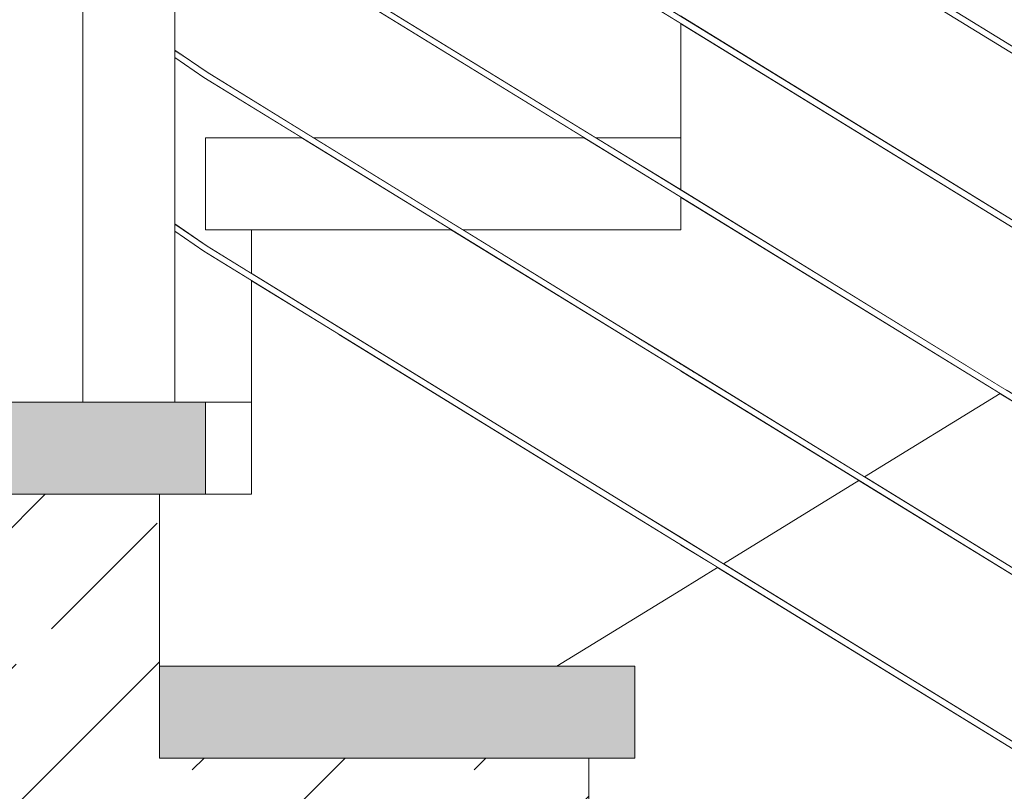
# Model space of a CAD drawing. Header units: millimetres. Extents: x -101298 to -58298, y 45839 to 66839.
# Tile 21 of 124: x -84728 to -84086, y 51693 to 52197. Entities that reach past the tile are written whole.
import ezdxf

# ---------------------------------------------------------------- set-up
doc = ezdxf.new("R2010")
doc.units = ezdxf.units.MM
doc.header["$MEASUREMENT"] = 0
doc.linetypes.add('Wipeout_Contour', pattern=[1000, 0, -1000])
doc.layers.add('Nowe_Konstrukcja - Schody', color=7, linetype='Continuous')
doc.layers.add('Nowe_Konstrukcja - Ściany zew', color=7, linetype='Continuous')
for name, color, linetype, lineweight, true_color in [('Nowe_Konstrukcja - Schody_Nr_pióra__101', 250, 'Continuous', 13, 0x333333), ('Nowe_Konstrukcja - Schody_Nr_pióra__116', 7, 'Continuous', 13, 0xcccccc), ('Nowe_Konstrukcja - Stropy_Nr_pióra__23', 7, 'Continuous', 13, 0x858585)]:
    doc.layers.add(name, color=color, linetype=linetype, lineweight=lineweight, true_color=true_color)
doc.layers.add('Nowe_Konstrukcja - Schody_Nr_pióra__3', color=7, linetype='Continuous', lineweight=13)
doc.layers.add('Nowe_Konstrukcja - Stropy_Nr_pióra__21', color=7, linetype='Continuous', lineweight=20)

msp = doc.modelspace()

# ---------------------------------------------------------------- wipeouts: each hides what was drawn before it
at = {"color": 254, "linetype": 'Wipeout_Contour', "lineweight": 0, "ltscale": 496544.670003}
msp.add_wipeout([(-84627.26, 52058.56), (-84627.26, 51947.18), (-84577.26, 51947.18), (-84577.26, 52026.38), (-84608.35, 52045.5)], dxfattribs=at).dxf.layer = 'Nowe_Konstrukcja - Ściany zew'
at = {"color": 254, "linetype": 'Wipeout_Contour', "lineweight": 0, "ltscale": 1676172.713841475}
msp.add_wipeout([(-84273.24, 51839.38), (-84377.97, 51774.96), (-84327.26, 51774.96), (-84327.26, 51714.96), (-84357.26, 51714.96), (-84357.26, 51602.73), (-84047.26, 51602.73), (-84047.26, 51542.73), (-84077.26, 51542.73), (-84077.26, 51430.51), (-83767.26, 51430.51), (-83767.26, 51370.51), (-83797.26, 51370.51), (-83797.26, 51258.29), (-83677.26, 51258.29), (-83677.26, 51472.81), (-84048.31, 51701.03)], dxfattribs=at).dxf.layer = 'Nowe_Konstrukcja - Ściany zew'

# ---------------------------------------------------------------- next in the draw order: linework, layer by layer
at = {"layer": 'Nowe_Konstrukcja - Schody_Nr_pióra__3', "color": 7, "linetype": 'Continuous', "lineweight": 13}
msp.add_line((-84357.26, 51602.73), (-84357.26, 51714.96), dxfattribs=at)

# ---------------------------------------------------------------- next in the draw order: wipeouts: each hides what was drawn before it
at = {"color": 254, "linetype": 'Wipeout_Contour', "lineweight": 0, "ltscale": 894149.711525}
msp.add_wipeout([(-84627.26, 52171.89), (-84627.26, 52063.35), (-84606.17, 52048.86), (-84577.26, 52031.07), (-84577.26, 52059.4), (-84607.26, 52059.4), (-84607.26, 52119.4), (-84544.24, 52119.4), (-84608.35, 52158.84)], dxfattribs=at).dxf.layer = 'Nowe_Konstrukcja - Ściany zew'
at = {"color": 254, "linetype": 'Wipeout_Contour', "lineweight": 0, "ltscale": 493052.252255}
msp.add_wipeout([(-84181.11, 51896.04), (-84269.42, 51841.73), (-84046.21, 51704.44), (-83677.26, 51477.5), (-83677.26, 51586.14)], dxfattribs=at).dxf.layer = 'Nowe_Konstrukcja - Ściany zew'

# ---------------------------------------------------------------- next in the draw order: wipeouts: each hides what was drawn before it
at = {"color": 254, "linetype": 'Wipeout_Contour', "lineweight": 0, "ltscale": 695540.884501}
msp.add_wipeout([(-84627.26, 52203.23), (-84627.26, 52176.68), (-84606.17, 52162.19), (-84536.61, 52119.4), (-84359.98, 52119.4), (-84563, 52244.28), (-84606.17, 52217.72)], dxfattribs=at).dxf.layer = 'Nowe_Konstrukcja - Ściany zew'
at = {"color": 254, "linetype": 'Wipeout_Contour', "lineweight": 0, "ltscale": 394397.130945}
msp.add_wipeout([(-84177.29, 51898.39), (-83677.26, 51590.84), (-83677.26, 51699.47), (-84088.98, 51952.71)], dxfattribs=at).dxf.layer = 'Nowe_Konstrukcja - Ściany zew'

# ---------------------------------------------------------------- next in the draw order: wipeouts: each hides what was drawn before it
at = {"color": 254, "linetype": 'Wipeout_Contour', "lineweight": 0, "ltscale": 398281.907459}
msp.add_wipeout([(-84687.26, 52881.62), (-84687.26, 51947.18), (-84627.26, 51947.18), (-84627.26, 52881.62)], dxfattribs=at).dxf.layer = 'Nowe_Konstrukcja - Schody'
at = {"color": 254, "linetype": 'Wipeout_Contour', "lineweight": 0, "ltscale": 395364.735386}
msp.add_wipeout([(-84328, 51873.75), (-84328.31, 51873.25), (-84048.31, 51701.03), (-84048, 51701.53)], dxfattribs=at).dxf.layer = 'Nowe_Konstrukcja - Schody'
at = {"color": 254, "linetype": 'Wipeout_Contour', "lineweight": 0, "ltscale": 496161.000026}
msp.add_wipeout([(-84559.19, 52246.62), (-84352.35, 52119.4), (-84297.26, 52119.4), (-84297.26, 52194.16), (-84470.87, 52300.94)], dxfattribs=at).dxf.layer = 'Nowe_Konstrukcja - Ściany zew'

# ---------------------------------------------------------------- next in the draw order: linework, layer by layer
at = {"layer": 'Nowe_Konstrukcja - Schody_Nr_pióra__101', "color": 250, "linetype": 'Continuous', "lineweight": 13, "true_color": 0x333333}
msp.add_line((-84687.26, 51947.18), (-84687.26, 52881.62), dxfattribs=at)

# ---------------------------------------------------------------- next in the draw order: wipeouts: each hides what was drawn before it
at = {"color": 254, "linetype": 'Wipeout_Contour', "lineweight": 0, "ltscale": 395364.735932}
msp.add_wipeout([(-84047.26, 51702.73), (-84046.52, 51703.94), (-84326.52, 51876.16), (-84327.26, 51874.96)], dxfattribs=at).dxf.layer = 'Nowe_Konstrukcja - Schody'

# ---------------------------------------------------------------- next in the draw order: wipeouts: each hides what was drawn before it
at = {"color": 254, "linetype": 'Wipeout_Contour', "lineweight": 0, "ltscale": 395364.736199}
msp.add_wipeout([(-84046.52, 51703.94), (-84046.21, 51704.44), (-84326.21, 51876.66), (-84326.52, 51876.16)], dxfattribs=at).dxf.layer = 'Nowe_Konstrukcja - Schody'

# ---------------------------------------------------------------- next in the draw order: linework, layer by layer
at = {"layer": 'Nowe_Konstrukcja - Schody_Nr_pióra__3', "color": 7, "linetype": 'Continuous', "lineweight": 13}
msp.add_line((-84357.26, 51714.96), (-84327.26, 51714.96), dxfattribs=at)

# ---------------------------------------------------------------- next in the draw order: wipeouts: each hides what was drawn before it
at = {"color": 254, "linetype": 'Wipeout_Contour', "lineweight": 0, "ltscale": 396679.726698}
msp.add_wipeout([(-84328.31, 51873.25), (-84328, 51873.75), (-84608.03, 52045.99), (-84608.35, 52045.5)], dxfattribs=at).dxf.layer = 'Nowe_Konstrukcja - Schody'

# ---------------------------------------------------------------- next in the draw order: wipeouts: each hides what was drawn before it
at = {"color": 254, "linetype": 'Wipeout_Contour', "lineweight": 0, "ltscale": 396679.602268}
msp.add_wipeout([(-84606.49, 52048.36), (-84607.26, 52047.18), (-84327.26, 51874.96), (-84326.52, 51876.16)], dxfattribs=at).dxf.layer = 'Nowe_Konstrukcja - Schody'

# ---------------------------------------------------------------- next in the draw order: wipeouts: each hides what was drawn before it
at = {"color": 254, "linetype": 'Wipeout_Contour', "lineweight": 0, "ltscale": 396679.550675}
msp.add_wipeout([(-84606.17, 52048.86), (-84606.49, 52048.36), (-84326.52, 51876.16), (-84326.21, 51876.66)], dxfattribs=at).dxf.layer = 'Nowe_Konstrukcja - Schody'

# ---------------------------------------------------------------- next in the draw order: wipeouts: each hides what was drawn before it
at = {"color": 254, "linetype": 'Wipeout_Contour', "lineweight": 0, "ltscale": 397383.39482}
msp.add_wipeout([(-84608.03, 52045.99), (-84627.26, 52059), (-84627.26, 52058.56), (-84608.35, 52045.5)], dxfattribs=at).dxf.layer = 'Nowe_Konstrukcja - Schody'
at = {"color": 254, "linetype": 'Wipeout_Contour', "lineweight": 0, "ltscale": 395602.445777}
msp.add_wipeout([(-84328, 51987.09), (-84328.31, 51986.59), (-84048.31, 51814.36), (-84048, 51814.86)], dxfattribs=at).dxf.layer = 'Nowe_Konstrukcja - Schody'
at = {"color": 254, "linetype": 'Wipeout_Contour', "lineweight": 0, "ltscale": 397013.757903}
msp.add_wipeout([(-84577.26, 51947.18), (-84607.26, 51947.18), (-84607.26, 51887.18), (-84577.26, 51887.18)], dxfattribs=at).dxf.layer = 'Nowe_Konstrukcja - Schody'

# ---------------------------------------------------------------- next in the draw order: linework, layer by layer
at = {"layer": 'Nowe_Konstrukcja - Schody_Nr_pióra__3', "color": 7, "linetype": 'Continuous', "lineweight": 13}
msp.add_line((-86527.26, 51947.18), (-84607.26, 51947.18), dxfattribs=at)

# ---------------------------------------------------------------- next in the draw order: wipeouts: each hides what was drawn before it
at = {"color": 254, "linetype": 'Wipeout_Contour', "lineweight": 0, "ltscale": 397386.340942}
msp.add_wipeout([(-84606.49, 52048.36), (-84627.26, 52062.24), (-84627.26, 52061.21), (-84607.26, 52047.18)], dxfattribs=at).dxf.layer = 'Nowe_Konstrukcja - Schody'
at = {"color": 254, "linetype": 'Wipeout_Contour', "lineweight": 0, "ltscale": 395602.455748}
msp.add_wipeout([(-84047.26, 51816.07), (-84046.52, 51817.27), (-84326.52, 51989.49), (-84327.26, 51988.29)], dxfattribs=at).dxf.layer = 'Nowe_Konstrukcja - Schody'
at = {"color": 254, "linetype": 'Wipeout_Contour', "lineweight": 0, "ltscale": 396884.896511}
msp.add_wipeout([(-84577.26, 51887.18), (-84637.26, 51887.18), (-84637.26, 51774.96), (-84577.26, 51774.96)], dxfattribs=at).dxf.layer = 'Nowe_Konstrukcja - Schody'

# ---------------------------------------------------------------- next in the draw order: hatches: boundary and pattern name
at = {"layer": 'Nowe_Konstrukcja - Schody_Nr_pióra__116', "linetype": 'Continuous', "lineweight": 13, "true_color": 0xcccccc}
msp.add_hatch(color=254, dxfattribs=at).paths.add_polyline_path([(-86527.26, 51887.18), (-84607.26, 51887.18), (-84607.26, 51947.18), (-86527.26, 51947.18)])

# ---------------------------------------------------------------- next in the draw order: linework, layer by layer
at = {"layer": 'Nowe_Konstrukcja - Schody_Nr_pióra__3', "color": 7, "linetype": 'Continuous', "lineweight": 13}
for p, q in [((-84607.26, 51887.18), (-84607.26, 51947.18)), ((-84637.26, 51887.18), (-84607.26, 51887.18)), ((-84637.26, 51774.96), (-84637.26, 51887.18))]:
    msp.add_line(p, q, dxfattribs=at)

# ---------------------------------------------------------------- next in the draw order: wipeouts: each hides what was drawn before it
at = {"color": 254, "linetype": 'Wipeout_Contour', "lineweight": 0, "ltscale": 298051.02522}
msp.add_wipeout([(-84627.26, 52061.21), (-84627.26, 52060.49), (-84607.26, 52047.18)], dxfattribs=at).dxf.layer = 'Nowe_Konstrukcja - Schody'
at = {"color": 254, "linetype": 'Wipeout_Contour', "lineweight": 0, "ltscale": 395602.459919}
msp.add_wipeout([(-84046.52, 51817.27), (-84046.21, 51817.77), (-84326.21, 51989.99), (-84326.52, 51989.49)], dxfattribs=at).dxf.layer = 'Nowe_Konstrukcja - Schody'

# ---------------------------------------------------------------- next in the draw order: wipeouts: each hides what was drawn before it
at = {"color": 254, "linetype": 'Wipeout_Contour', "lineweight": 0, "ltscale": 397387.687614}
msp.add_wipeout([(-84606.17, 52048.86), (-84627.26, 52063.25), (-84627.26, 52062.84), (-84606.49, 52048.36)], dxfattribs=at).dxf.layer = 'Nowe_Konstrukcja - Schody'

# ---------------------------------------------------------------- next in the draw order: wipeouts: each hides what was drawn before it
at = {"color": 254, "linetype": 'Wipeout_Contour', "lineweight": 0, "ltscale": 298052.761375}
msp.add_wipeout([(-84627.26, 52062.84), (-84627.26, 52062.24), (-84606.49, 52048.36)], dxfattribs=at).dxf.layer = 'Nowe_Konstrukcja - Schody'

# ---------------------------------------------------------------- next in the draw order: wipeouts: each hides what was drawn before it
at = {"color": 254, "linetype": 'Wipeout_Contour', "lineweight": 0, "ltscale": 298053.561303}
msp.add_wipeout([(-84627.26, 52063.25), (-84606.17, 52048.86), (-84627.26, 52063.35)], dxfattribs=at).dxf.layer = 'Nowe_Konstrukcja - Schody'

# ---------------------------------------------------------------- next in the draw order: wipeouts: each hides what was drawn before it
at = {"color": 254, "linetype": 'Wipeout_Contour', "lineweight": 0, "ltscale": 396917.43641}
msp.add_wipeout([(-84328.31, 51986.59), (-84328, 51987.09), (-84608.03, 52159.33), (-84608.35, 52158.84)], dxfattribs=at).dxf.layer = 'Nowe_Konstrukcja - Schody'

# ---------------------------------------------------------------- next in the draw order: wipeouts: each hides what was drawn before it
at = {"color": 254, "linetype": 'Wipeout_Contour', "lineweight": 0, "ltscale": 396917.321375}
msp.add_wipeout([(-84606.49, 52161.7), (-84607.26, 52160.51), (-84327.26, 51988.29), (-84326.52, 51989.49)], dxfattribs=at).dxf.layer = 'Nowe_Konstrukcja - Schody'

# ---------------------------------------------------------------- next in the draw order: wipeouts: each hides what was drawn before it
at = {"color": 254, "linetype": 'Wipeout_Contour', "lineweight": 0, "ltscale": 396917.273673}
msp.add_wipeout([(-84606.17, 52162.19), (-84606.49, 52161.7), (-84326.52, 51989.49), (-84326.21, 51989.99)], dxfattribs=at).dxf.layer = 'Nowe_Konstrukcja - Schody'

# ---------------------------------------------------------------- next in the draw order: wipeouts: each hides what was drawn before it
at = {"color": 254, "linetype": 'Wipeout_Contour', "lineweight": 0, "ltscale": 397621.106341}
msp.add_wipeout([(-84608.03, 52159.33), (-84627.26, 52172.34), (-84627.26, 52171.89), (-84608.35, 52158.84)], dxfattribs=at).dxf.layer = 'Nowe_Konstrukcja - Schody'
at = {"color": 254, "linetype": 'Wipeout_Contour', "lineweight": 0, "ltscale": 395840.532595}
msp.add_wipeout([(-84328, 52100.42), (-84328.31, 52099.92), (-84048.31, 51927.7), (-84048, 51928.2)], dxfattribs=at).dxf.layer = 'Nowe_Konstrukcja - Schody'
at = {"color": 254, "linetype": 'Wipeout_Contour', "lineweight": 0, "ltscale": 496038.049711}
msp.add_wipeout([(-84577.26, 51774.96), (-84520.68, 51774.96), (-84520.68, 51991.58), (-84577.26, 52026.38), (-84577.26, 51887.18)], dxfattribs=at).dxf.layer = 'Nowe_Konstrukcja - Schody'

# ---------------------------------------------------------------- next in the draw order: linework, layer by layer
at = {"layer": 'Nowe_Konstrukcja - Schody_Nr_pióra__3', "color": 7, "linetype": 'Continuous', "lineweight": 13}
for p, q in [((-84607.26, 51947.18), (-84577.26, 51947.18)), ((-84577.26, 51887.18), (-84577.26, 51947.18)), ((-84607.26, 51887.18), (-84577.26, 51887.18))]:
    msp.add_line(p, q, dxfattribs=at)

# ---------------------------------------------------------------- next in the draw order: wipeouts: each hides what was drawn before it
at = {"color": 254, "linetype": 'Wipeout_Contour', "lineweight": 0, "ltscale": 397624.062036}
msp.add_wipeout([(-84606.49, 52161.7), (-84627.26, 52175.57), (-84627.26, 52174.55), (-84607.26, 52160.51)], dxfattribs=at).dxf.layer = 'Nowe_Konstrukcja - Schody'
at = {"color": 254, "linetype": 'Wipeout_Contour', "lineweight": 0, "ltscale": 395840.55198}
msp.add_wipeout([(-84047.26, 51929.4), (-84046.52, 51930.61), (-84326.52, 52102.83), (-84327.26, 52101.62)], dxfattribs=at).dxf.layer = 'Nowe_Konstrukcja - Schody'

# ---------------------------------------------------------------- next in the draw order: wipeouts: each hides what was drawn before it
at = {"color": 254, "linetype": 'Wipeout_Contour', "lineweight": 0, "ltscale": 298229.315094}
msp.add_wipeout([(-84627.26, 52174.55), (-84627.26, 52173.83), (-84607.26, 52160.51)], dxfattribs=at).dxf.layer = 'Nowe_Konstrukcja - Schody'
at = {"color": 254, "linetype": 'Wipeout_Contour', "lineweight": 0, "ltscale": 395840.560051}
msp.add_wipeout([(-84046.52, 51930.61), (-84046.21, 51931.1), (-84326.21, 52103.33), (-84326.52, 52102.83)], dxfattribs=at).dxf.layer = 'Nowe_Konstrukcja - Schody'

# ---------------------------------------------------------------- next in the draw order: wipeouts: each hides what was drawn before it
at = {"color": 254, "linetype": 'Wipeout_Contour', "lineweight": 0, "ltscale": 397625.412815}
msp.add_wipeout([(-84606.17, 52162.19), (-84627.26, 52176.59), (-84627.26, 52176.17), (-84606.49, 52161.7)], dxfattribs=at).dxf.layer = 'Nowe_Konstrukcja - Schody'
at = {"color": 254, "linetype": 'Wipeout_Contour', "lineweight": 0, "ltscale": 495268.227662}
msp.add_wipeout([(-84520.68, 51991.58), (-84520.68, 51774.96), (-84377.97, 51774.96), (-84297.26, 51824.6), (-84297.26, 51854.16)], dxfattribs=at).dxf.layer = 'Nowe_Konstrukcja - Schody'

# ---------------------------------------------------------------- next in the draw order: hatches: boundary and pattern name
at = {"layer": 'Nowe_Konstrukcja - Schody_Nr_pióra__116', "linetype": 'Continuous', "lineweight": 13, "true_color": 0xcccccc}
msp.add_hatch(color=254, dxfattribs=at).paths.add_polyline_path([(-84637.26, 51714.96), (-84327.26, 51714.96), (-84327.26, 51774.96), (-84637.26, 51774.96)])

# ---------------------------------------------------------------- next in the draw order: linework, layer by layer
at = {"layer": 'Nowe_Konstrukcja - Schody_Nr_pióra__3', "color": 7, "linetype": 'Continuous', "lineweight": 13}
for p in [(-84637.26, 51774.96), (-84327.26, 51714.96)]:
    msp.add_line(p, (-84327.26, 51774.96), dxfattribs=at)

# ---------------------------------------------------------------- next in the draw order: wipeouts: each hides what was drawn before it
at = {"color": 254, "linetype": 'Wipeout_Contour', "lineweight": 0, "ltscale": 298231.055419}
msp.add_wipeout([(-84627.26, 52176.17), (-84627.26, 52175.57), (-84606.49, 52161.7)], dxfattribs=at).dxf.layer = 'Nowe_Konstrukcja - Schody'
at = {"color": 254, "linetype": 'Wipeout_Contour', "lineweight": 0, "ltscale": 296863.173167}
msp.add_wipeout([(-84273.24, 51839.38), (-84297.26, 51854.16), (-84297.26, 51824.6)], dxfattribs=at).dxf.layer = 'Nowe_Konstrukcja - Schody'

# ---------------------------------------------------------------- next in the draw order: linework, layer by layer
at = {"layer": 'Nowe_Konstrukcja - Schody_Nr_pióra__3', "color": 7, "linetype": 'Continuous', "lineweight": 13}
msp.add_line((-84377.97, 51774.96), (-84297.26, 51824.6), dxfattribs=at)

# ---------------------------------------------------------------- next in the draw order: wipeouts: each hides what was drawn before it
at = {"color": 254, "linetype": 'Wipeout_Contour', "lineweight": 0, "ltscale": 298231.857202}
msp.add_wipeout([(-84627.26, 52176.59), (-84606.17, 52162.19), (-84627.26, 52176.68)], dxfattribs=at).dxf.layer = 'Nowe_Konstrukcja - Schody'

# ---------------------------------------------------------------- next in the draw order: linework, layer by layer
at = {"layer": 'Nowe_Konstrukcja - Schody_Nr_pióra__101', "color": 250, "linetype": 'Continuous', "lineweight": 13, "true_color": 0x333333}
msp.add_line((-84627.26, 51947.18), (-84627.26, 52881.62), dxfattribs=at)

# ---------------------------------------------------------------- next in the draw order: wipeouts: each hides what was drawn before it
at = {"color": 254, "linetype": 'Wipeout_Contour', "lineweight": 0, "ltscale": 397155.521304}
msp.add_wipeout([(-84328.31, 52099.92), (-84328, 52100.42), (-84608.03, 52272.66), (-84608.35, 52272.17)], dxfattribs=at).dxf.layer = 'Nowe_Konstrukcja - Schody'

# ---------------------------------------------------------------- next in the draw order: wipeouts: each hides what was drawn before it
at = {"color": 254, "linetype": 'Wipeout_Contour', "lineweight": 0, "ltscale": 397155.415652}
msp.add_wipeout([(-84606.49, 52275.03), (-84607.26, 52273.85), (-84327.26, 52101.62), (-84326.52, 52102.83)], dxfattribs=at).dxf.layer = 'Nowe_Konstrukcja - Schody'

# ---------------------------------------------------------------- next in the draw order: wipeouts: each hides what was drawn before it
at = {"color": 254, "linetype": 'Wipeout_Contour', "lineweight": 0, "ltscale": 397155.371837}
msp.add_wipeout([(-84606.17, 52275.52), (-84606.49, 52275.03), (-84326.52, 52102.83), (-84326.21, 52103.33)], dxfattribs=at).dxf.layer = 'Nowe_Konstrukcja - Schody'

# ---------------------------------------------------------------- next in the draw order: linework, layer by layer
at = {"layer": 'Nowe_Konstrukcja - Schody_Nr_pióra__101', "color": 250, "linetype": 'Continuous', "lineweight": 13, "true_color": 0x333333}
for p, q in [((-84606.17, 52162.19), (-84627.26, 52176.68)), ((-84608.35, 52158.84), (-84627.26, 52171.89))]:
    msp.add_line(p, q, dxfattribs=at)

# ---------------------------------------------------------------- next in the draw order: wipeouts: each hides what was drawn before it
at = {"color": 254, "linetype": 'Wipeout_Contour', "lineweight": 0, "ltscale": 396078.995162}
msp.add_wipeout([(-84328, 52213.75), (-84328.31, 52213.25), (-84048.31, 52041.03), (-84048, 52041.53)], dxfattribs=at).dxf.layer = 'Nowe_Konstrukcja - Schody'
at = {"color": 254, "linetype": 'Wipeout_Contour', "lineweight": 0, "ltscale": 397234.730271}
msp.add_wipeout([(-84607.26, 52119.4), (-84607.26, 52059.4), (-84446.69, 52059.4), (-84544.24, 52119.4)], dxfattribs=at).dxf.layer = 'Nowe_Konstrukcja - Schody'

# ---------------------------------------------------------------- next in the draw order: linework, layer by layer
at = {"layer": 'Nowe_Konstrukcja - Schody_Nr_pióra__101', "color": 250, "linetype": 'Continuous', "lineweight": 13, "true_color": 0x333333}
for p, q in [((-84606.17, 52048.86), (-84627.26, 52063.35)), ((-84608.35, 52045.5), (-84627.26, 52058.56))]:
    msp.add_line(p, q, dxfattribs=at)
at = {"layer": 'Nowe_Konstrukcja - Schody_Nr_pióra__3', "color": 7, "linetype": 'Continuous', "lineweight": 13}
for p, q in [((-84607.26, 52119.4), (-84544.24, 52119.4)), ((-84607.26, 52059.4), (-84607.26, 52119.4))]:
    msp.add_line(p, q, dxfattribs=at)

# ---------------------------------------------------------------- next in the draw order: wipeouts: each hides what was drawn before it
at = {"color": 254, "linetype": 'Wipeout_Contour', "lineweight": 0, "ltscale": 396079.02395}
msp.add_wipeout([(-84047.26, 52042.73), (-84046.52, 52043.94), (-84326.52, 52216.16), (-84327.26, 52214.96)], dxfattribs=at).dxf.layer = 'Nowe_Konstrukcja - Schody'

# ---------------------------------------------------------------- next in the draw order: wipeouts: each hides what was drawn before it
at = {"color": 254, "linetype": 'Wipeout_Contour', "lineweight": 0, "ltscale": 396079.035916}
msp.add_wipeout([(-84046.52, 52043.94), (-84046.21, 52044.44), (-84326.21, 52216.66), (-84326.52, 52216.16)], dxfattribs=at).dxf.layer = 'Nowe_Konstrukcja - Schody'

# ---------------------------------------------------------------- next in the draw order: wipeouts: each hides what was drawn before it
at = {"color": 254, "linetype": 'Wipeout_Contour', "lineweight": 0, "ltscale": 396317.8328}
msp.add_wipeout([(-84328, 52327.09), (-84328.31, 52326.59), (-84048.31, 52154.36), (-84048, 52154.86)], dxfattribs=at).dxf.layer = 'Nowe_Konstrukcja - Schody'
at = {"color": 254, "linetype": 'Wipeout_Contour', "lineweight": 0, "ltscale": 495836.424195}
msp.add_wipeout([(-84359.98, 52119.4), (-84536.61, 52119.4), (-84439.06, 52059.4), (-84297.26, 52059.4), (-84297.26, 52080.82)], dxfattribs=at).dxf.layer = 'Nowe_Konstrukcja - Schody'

# ---------------------------------------------------------------- next in the draw order: linework, layer by layer
at = {"layer": 'Nowe_Konstrukcja - Schody_Nr_pióra__3', "color": 7, "linetype": 'Continuous', "lineweight": 13}
msp.add_line((-84536.61, 52119.4), (-84359.98, 52119.4), dxfattribs=at)

# ---------------------------------------------------------------- next in the draw order: wipeouts: each hides what was drawn before it
at = {"color": 254, "linetype": 'Wipeout_Contour', "lineweight": 0, "ltscale": 396317.870979}
msp.add_wipeout([(-84047.26, 52156.07), (-84046.52, 52157.27), (-84326.52, 52329.49), (-84327.26, 52328.29)], dxfattribs=at).dxf.layer = 'Nowe_Konstrukcja - Schody'
at = {"color": 254, "linetype": 'Wipeout_Contour', "lineweight": 0, "ltscale": 297354.711497}
msp.add_wipeout([(-84352.35, 52119.4), (-84297.26, 52085.52), (-84297.26, 52119.4)], dxfattribs=at).dxf.layer = 'Nowe_Konstrukcja - Schody'
at = {"color": 254, "linetype": 'Wipeout_Contour', "lineweight": 0, "ltscale": 397116.502722}
msp.add_wipeout([(-84520.68, 52059.4), (-84577.26, 52059.4), (-84577.26, 52031.07), (-84520.68, 51996.27)], dxfattribs=at).dxf.layer = 'Nowe_Konstrukcja - Schody'

# ---------------------------------------------------------------- next in the draw order: linework, layer by layer
at = {"layer": 'Nowe_Konstrukcja - Schody_Nr_pióra__3', "color": 7, "linetype": 'Continuous', "lineweight": 13}
for p, q in [((-84607.26, 52059.4), (-84577.26, 52059.4)), ((-84577.26, 52031.07), (-84577.26, 52059.4)), ((-84577.26, 51947.18), (-84577.26, 52026.38))]:
    msp.add_line(p, q, dxfattribs=at)

# ---------------------------------------------------------------- next in the draw order: wipeouts: each hides what was drawn before it
at = {"color": 254, "linetype": 'Wipeout_Contour', "lineweight": 0, "ltscale": 396317.886835}
msp.add_wipeout([(-84046.52, 52157.27), (-84046.21, 52157.77), (-84326.21, 52329.99), (-84326.52, 52329.49)], dxfattribs=at).dxf.layer = 'Nowe_Konstrukcja - Schody'
at = {"color": 254, "linetype": 'Wipeout_Contour', "lineweight": 0, "ltscale": 495705.07905}
msp.add_wipeout([(-84520.68, 52059.4), (-84520.68, 51996.27), (-84297.26, 51858.85), (-84297.26, 51967.49), (-84446.69, 52059.4)], dxfattribs=at).dxf.layer = 'Nowe_Konstrukcja - Schody'

# ---------------------------------------------------------------- next in the draw order: linework, layer by layer
at = {"layer": 'Nowe_Konstrukcja - Schody_Nr_pióra__101', "color": 250, "linetype": 'Continuous', "lineweight": 13, "true_color": 0x333333}
for p, q in [((-84328.31, 52099.92), (-84608.35, 52272.17)), ((-84326.21, 52103.33), (-84606.17, 52275.52))]:
    msp.add_line(p, q, dxfattribs=at)
at = {"layer": 'Nowe_Konstrukcja - Schody_Nr_pióra__3', "color": 7, "linetype": 'Continuous', "lineweight": 13}
for p, q in [((-84577.26, 52059.4), (-84520.68, 52059.4)), ((-84520.68, 52059.4), (-84446.69, 52059.4))]:
    msp.add_line(p, q, dxfattribs=at)

# ---------------------------------------------------------------- next in the draw order: wipeouts: each hides what was drawn before it
at = {"color": 254, "linetype": 'Wipeout_Contour', "lineweight": 0, "ltscale": 297305.920568}
msp.add_wipeout([(-84439.06, 52059.4), (-84297.26, 51972.19), (-84297.26, 52059.4)], dxfattribs=at).dxf.layer = 'Nowe_Konstrukcja - Schody'

# ---------------------------------------------------------------- next in the draw order: linework, layer by layer
at = {"layer": 'Nowe_Konstrukcja - Schody_Nr_pióra__101', "color": 250, "linetype": 'Continuous', "lineweight": 13, "true_color": 0x333333}
for p, q in [((-84328.31, 51986.59), (-84608.35, 52158.84)), ((-84326.21, 51989.99), (-84606.17, 52162.19)), ((-84326.21, 51876.66), (-84606.17, 52048.86)), ((-84328.31, 51873.25), (-84608.35, 52045.5))]:
    msp.add_line(p, q, dxfattribs=at)

# ---------------------------------------------------------------- next in the draw order: wipeouts: each hides what was drawn before it
at = {"color": 254, "linetype": 'Wipeout_Contour', "lineweight": 0, "ltscale": 494928.729702}
msp.add_wipeout([(-84297.26, 52080.82), (-84297.26, 52059.4), (-84297.26, 51972.19), (-84177.29, 51898.39), (-84088.98, 51952.71)], dxfattribs=at).dxf.layer = 'Nowe_Konstrukcja - Schody'

# ---------------------------------------------------------------- next in the draw order: wipeouts: each hides what was drawn before it
at = {"color": 254, "linetype": 'Wipeout_Contour', "lineweight": 0, "ltscale": 495080.536536}
msp.add_wipeout([(-84173.91, 52231.62), (-84297.26, 52231.62), (-84297.26, 52198.85), (-84017.26, 52026.63), (-84017.26, 52135.27)], dxfattribs=at).dxf.layer = 'Nowe_Konstrukcja - Schody'
at = {"color": 254, "linetype": 'Wipeout_Contour', "lineweight": 0, "ltscale": 395830.229015}
msp.add_wipeout([(-84297.26, 51967.49), (-84297.26, 51858.85), (-84269.42, 51841.73), (-84181.11, 51896.04)], dxfattribs=at).dxf.layer = 'Nowe_Konstrukcja - Schody'

# ---------------------------------------------------------------- next in the draw order: hatches: boundary and pattern name
at = {"layer": 'Nowe_Konstrukcja - Stropy_Nr_pióra__23', "linetype": 'Continuous', "lineweight": 13, "true_color": 0x858585}
h = msp.add_hatch(dxfattribs=at)
h.set_pattern_fill('Beton_zbrojony_0001', color=252, style=0, pattern_type=2)
h.set_pattern_definition([(45, (0, 0), (-91.92388, 91.92388), []), (45, (-45.96, 45.96), (-91.92388, 91.92388), [97.5, -32.5])])
h.paths.add_polyline_path([(-86767.79, 51887.18), (-86767.79, 51687.18), (-86527.79, 51687.18), (-84973.84, 51687.18), (-84822.31, 51593.98), (-84637.26, 51480.15), (-84511.21, 51402.62), (-84357.26, 51307.93), (-84231.21, 51230.4), (-84077.26, 51135.71), (-83951.21, 51058.17), (-83797.26, 50963.48), (-83671.21, 50885.95), (-83517.26, 50791.26), (-83391.21, 50713.73), (-83237.26, 50619.04), (-83111.21, 50541.51), (-82957.26, 50446.82), (-82907.26, 50416.07), (-82907.26, 50249.4), (-82907.26, 49719.59), (-82647.26, 49719.59), (-82647.26, 50568.4), (-82647.26, 50569.4), (-82677.26, 50569.4), (-82677.26, 50681.62), (-82957.26, 50681.62), (-82957.26, 50853.84), (-83237.26, 50853.84), (-83237.26, 51026.07), (-83517.26, 51026.07), (-83517.26, 51198.29), (-83797.26, 51198.29), (-83797.26, 51370.51), (-84077.26, 51370.51), (-84077.26, 51542.73), (-84357.26, 51542.73), (-84357.26, 51714.96), (-84637.26, 51714.96), (-84637.26, 51774.96), (-84637.26, 51887.18)])

# ---------------------------------------------------------------- next in the draw order: linework, layer by layer
at = {"layer": 'Nowe_Konstrukcja - Schody_Nr_pióra__101', "color": 250, "linetype": 'Continuous', "lineweight": 13, "true_color": 0x333333}
for p, q in [((-84046.21, 51704.44), (-84326.21, 51876.66)), ((-84048.31, 51701.03), (-84328.31, 51873.25))]:
    msp.add_line(p, q, dxfattribs=at)
at = {"layer": 'Nowe_Konstrukcja - Schody_Nr_pióra__3', "color": 7, "linetype": 'Continuous', "lineweight": 13}
for p, q in [((-84269.42, 51841.73), (-84181.11, 51896.04)), ((-84297.26, 51824.6), (-84273.24, 51839.38))]:
    msp.add_line(p, q, dxfattribs=at)
at = {"layer": 'Nowe_Konstrukcja - Stropy_Nr_pióra__21', "color": 7, "linetype": 'Continuous', "lineweight": 20, "flags": 128}
msp.add_lwpolyline([(-82647.26, 49719.59), (-82647.26, 50568.4), (-82647.26, 50569.4), (-82677.26, 50569.4), (-82677.26, 50681.62), (-82957.26, 50681.62), (-82957.26, 50853.84), (-83237.26, 50853.84), (-83237.26, 51026.07), (-83517.26, 51026.07), (-83517.26, 51198.29), (-83797.26, 51198.29), (-83797.26, 51370.51), (-84077.26, 51370.51), (-84077.26, 51542.73), (-84357.26, 51542.73), (-84357.26, 51714.96), (-84637.26, 51714.96), (-84637.26, 51774.96), (-84637.26, 51887.18), (-86767.79, 51887.18)], dxfattribs=at)

# ---------------------------------------------------------------- next in the draw order: wipeouts: each hides what was drawn before it
at = {"color": 254, "linetype": 'Wipeout_Contour', "lineweight": 0, "ltscale": 494704.28233}
msp.add_wipeout([(-84017.26, 52021.93), (-84297.26, 52194.16), (-84297.26, 52085.52), (-84085.16, 51955.06), (-84017.26, 51996.82)], dxfattribs=at).dxf.layer = 'Nowe_Konstrukcja - Schody'

# ---------------------------------------------------------------- next in the draw order: linework, layer by layer
at = {"layer": 'Nowe_Konstrukcja - Schody_Nr_pióra__101', "color": 250, "linetype": 'Continuous', "lineweight": 13, "true_color": 0x333333}
for p, q in [((-84048.31, 51927.7), (-84328.31, 52099.92)), ((-84046.21, 51931.1), (-84326.21, 52103.33)), ((-84046.21, 51817.77), (-84326.21, 51989.99)), ((-84048.31, 51814.36), (-84328.31, 51986.59))]:
    msp.add_line(p, q, dxfattribs=at)
at = {"layer": 'Nowe_Konstrukcja - Schody_Nr_pióra__3', "color": 7, "linetype": 'Continuous', "lineweight": 13}
for p, q in [((-84297.26, 52085.52), (-84297.26, 52194.16)), ((-84352.35, 52119.4), (-84297.26, 52119.4)), ((-84297.26, 52059.4), (-84297.26, 52080.82)), ((-84439.06, 52059.4), (-84297.26, 52059.4)), ((-84177.29, 51898.39), (-84088.98, 51952.71))]:
    msp.add_line(p, q, dxfattribs=at)

# ---------------------------------------------------------------- next in the draw order: wipeouts: each hides what was drawn before it
at = {"color": 254, "linetype": 'Wipeout_Contour', "lineweight": 0, "ltscale": 296867.36242}
msp.add_wipeout([(-84017.26, 52231.62), (-84166.28, 52231.62), (-84017.26, 52139.96)], dxfattribs=at).dxf.layer = 'Nowe_Konstrukcja - Schody'

# ---------------------------------------------------------------- next in the draw order: linework, layer by layer
at = {"layer": 'Nowe_Konstrukcja - Schody_Nr_pióra__101', "color": 250, "linetype": 'Continuous', "lineweight": 13, "true_color": 0x333333}
for p, q in [((-84046.21, 52157.77), (-84326.21, 52329.99)), ((-84048.31, 52154.36), (-84328.31, 52326.59)), ((-84046.21, 52044.44), (-84326.21, 52216.66)), ((-84048.31, 52041.03), (-84328.31, 52213.25))]:
    msp.add_line(p, q, dxfattribs=at)

doc.saveas('drawing.dxf')
